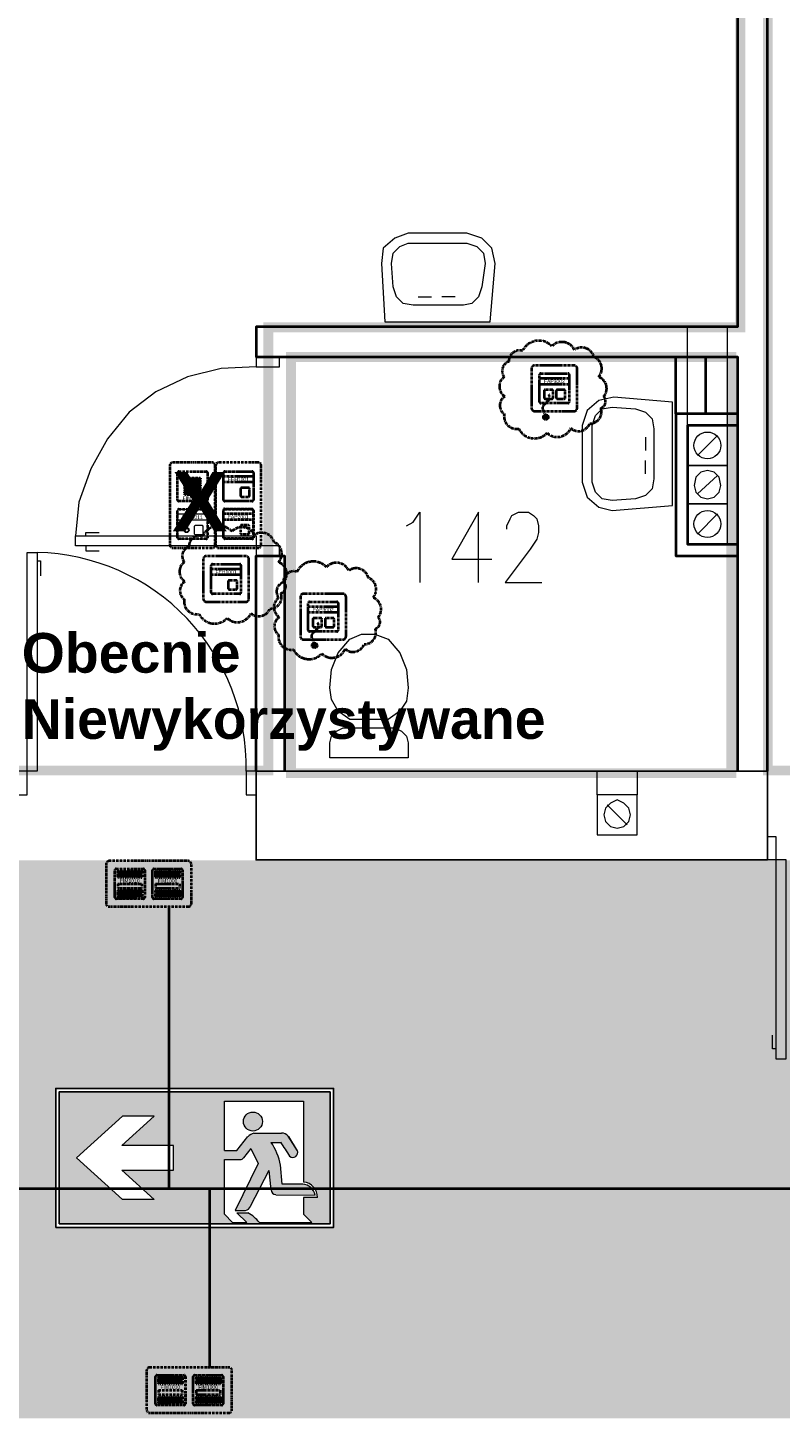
# Model space of a CAD drawing. Header units: millimetres. Extents: x 1 to 17496, y 1 to 30809.
# Tile 103 of 256: x 12529 to 12908, y 12998 to 13703. Entities that reach past the tile are written whole.
import ezdxf
from ezdxf.enums import TextEntityAlignment as Align

# ---------------------------------------------------------------- set-up
doc = ezdxf.new("R2010")
doc.units = ezdxf.units.MM
doc.linetypes.add('BORDER', pattern=[1.75, 0.5, -0.25, 0.5, -0.25, 0, -0.25])
doc.linetypes.add('CENTER', pattern=[2, 1.25, -0.25, 0.25, -0.25])
for name, color, linetype, lineweight in [('0_Przyz_do demontażu', 1, 'CENTER', 40), ('0_Przyz_do wyjasnienia', 90, 'CENTER', 40), ('0_Przyz_FAP2001', 1, 'BORDER', 40), ('0_Przyz_FAP3002', 1, 'CENTER', 40), ('0_Przyz_FEH-1001', 1, 'CENTER', 40), ('0_Przyz_FIM1100', 1, 'BORDER', 40), ('0_Przyz_FIM1200', 1, 'CENTER', 40), ('0_Przyz_instalacja do central', 1, 'Continuous', 40), ('0_Przyz_opisy pom', 255, 'CENTER', 40), ('0_Przyz_Ramka x4', 1, 'BORDER', 40), ('0_Przyz_Sala chorych', 5, 'BORDER', 40), ('0_Przyz_WC pacjenta', 30, 'CENTER', 40), ('2DA_SYM', 252, 'Continuous', 25), ('2DE_OBJ_ABB-SIGNAL', 7, 'Continuous', 18), ('CPCOLOR_255', 255, 'Continuous', 0), ('N_SSP_ewakuacja', 4, 'CENTER', 40)]:
    doc.layers.add(name, color=color, linetype=linetype, lineweight=lineweight)
for name, color, linetype in [('2DE_TXTMARK', 41, 'Continuous'), ('2DE_TXTNUM', 11, 'Continuous'), ('CP_WIPEOUT', 255, 'Continuous'), ('CPCOLOR_green', 114, 'Continuous'), ('PDF _Geometria', 7, 'Continuous')]:
    doc.layers.add(name, color=color, linetype=linetype)
doc.styles.add('arial', font='arialbd.ttf')
doc.styles.add('CP_ATTR', font='ARIAL.TTF')
doc.styles.add('CP_ELATT', font='ARIAL.TTF')

# ---------------------------------------------------------------- blocks, each defined once
blk = doc.blocks.new('ISO_7010_E0B5')
blk.add_wipeout([(-1, 0), (1, 0), (1, 1), (-1, 1)]).dxf.layer = 'CP_WIPEOUT'
at = {"layer": 'CPCOLOR_green'}
h = blk.add_hatch(color=256, dxfattribs=at)
h.paths.add_polyline_path([(0.975, 0.975), (-0.975, 0.975), (-0.975, 0.025), (0.975, 0.025)])
h.paths.add_polyline_path([(-0.151, 0.411), (-0.524, 0.411), (-0.292, 0.2), (-0.52, 0.2), (-0.85, 0.5), (-0.52, 0.8), (-0.292, 0.8), (-0.524, 0.589), (-0.151, 0.589)], flags=16)
h.paths.add_polyline_path([(0.215, 0.488), (0.33, 0.488, 0.26429), (0.353, 0.501), (0.405, 0.567), (0.457, 0.46), (0.292, 0.121), (0.367, 0.121, 0.234795), (0.401, 0.149), (0.535, 0.409), (0.55, 0.27, 0.398067), (0.585, 0.235), (0.868, 0.232, 0.330088), (0.778, 0.312), (0.63, 0.312), (0.619, 0.449, 0.104561), (0.55, 0.612), (0.619, 0.612, -0.028533), (0.685, 0.511, 0.779844), (0.74, 0.552), (0.674, 0.657, 0.237785), (0.626, 0.678), (0.426, 0.678, 0.136468), (0.384, 0.654), (0.305, 0.553), (0.215, 0.553), (0.215, 0.909), (0.785, 0.909), (0.785, 0.326, -0.385257), (0.884, 0.215), (0.785, 0.215), (0.785, 0.094), (0.844, 0.035), (0.467, 0.035, 0.099951), (0.384, 0.104), (0.305, 0.104), (0.377, 0.035), (0.274, 0.035), (0.215, 0.094)], flags=16)
h.paths.add_polyline_path([(0.352, 0.762, -1), (0.489, 0.762, -1)], flags=0)
at = {"layer": 'CPCOLOR_255'}
for p, q in [((0.215, 0.909), (0.785, 0.909)), ((0.215, 0.553), (0.215, 0.909)), ((0.785, 0.909), (0.785, 0.326)), ((-0.52, 0.8), (-0.85, 0.5)), ((-0.292, 0.8), (-0.524, 0.589)), ((-0.292, 0.8), (-0.52, 0.8)), ((0.305, 0.553), (0.384, 0.654)), ((0.426, 0.678), (0.626, 0.678)), ((0.55, 0.612), (0.619, 0.612)), ((0.74, 0.552), (0.674, 0.657)), ((0.74, 0.552), (0.678, 0.653)), ((-0.151, 0.589), (-0.524, 0.589)), ((-0.151, 0.411), (-0.151, 0.589)), ((0.215, 0.553), (0.305, 0.553)), ((0.405, 0.567), (0.353, 0.501)), ((0.405, 0.567), (0.457, 0.46)), ((-0.52, 0.2), (-0.85, 0.5)), ((-0.524, 0.411), (-0.151, 0.411)), ((-0.292, 0.2), (-0.524, 0.411)), ((0.215, 0.094), (0.215, 0.488)), ((0.215, 0.488), (0.329, 0.488)), ((0.457, 0.46), (0.292, 0.121)), ((0.535, 0.409), (0.401, 0.149)), ((0.535, 0.409), (0.55, 0.27)), ((0.63, 0.312), (0.619, 0.449)), ((0.778, 0.312), (0.63, 0.312)), ((0.585, 0.235), (0.868, 0.232)), ((0.785, 0.215), (0.785, 0.094)), ((0.884, 0.215), (0.785, 0.215)), ((-0.292, 0.2), (-0.52, 0.2)), ((0.292, 0.121), (0.367, 0.121)), ((0.377, 0.035), (0.305, 0.104)), ((0.305, 0.104), (0.384, 0.104)), ((0.215, 0.094), (0.274, 0.035)), ((0.274, 0.035), (0.377, 0.035)), ((0.467, 0.035), (0.844, 0.035)), ((0.785, 0.094), (0.844, 0.035))]:
    blk.add_line(p, q, dxfattribs=at)
blk.add_circle((0.42, 0.762), 0.0683, dxfattribs=at)
for centre, radius, start, end in [((0.449, 0.592), 0.0892, 104.9277, 136.0118), ((0.198, 0.367), 0.429, 10.9645, 34.8414), ((-0.23, -0.013), 1.055, 29.8123, 36.3497), ((0.63, 0.62), 0.0583, 40.0868, 93.5896), ((0.707, 0.539), 0.0356, 230.5484, 22.3431), ((0.329, 0.515), 0.0273, 269.0715, 330.1454), ((0.769, 0.211), 0.101, 11.9581, 85.0279), ((0.773, 0.216), 0.111, 359.6634, 83.9416), ((0.586, 0.271), 0.0357, 180.8278, 267.6512), ((0.357, 0.17), 0.0493, 281.9564, 334.8101), ((0.254, -0.136), 0.273, 38.7677, 61.5989)]:
    blk.add_arc(centre, radius, start, end, dxfattribs=at)
at = {"layer": 'CPCOLOR_green'}
blk.add_lwpolyline([(-0.975, 0.025), (0.975, 0.025), (0.975, 0.975), (-0.975, 0.975)], close=True, dxfattribs=at)
at = {"layer": 'Defpoints'}
blk.add_lwpolyline([(-1, 0), (1, 0), (1, 1), (-1, 1)], close=True, dxfattribs=at)
at = {"linetype": 'ByBlock', "style": 'CP_ATTR', "flags": 9}
for tag in ['NAME', 'NUMBER', 'OTHER']:
    blk.add_attdef(tag, text='', height=0.00005, dxfattribs=at).set_placement((-0.032, 0.018), align=Align.MIDDLE_LEFT)
blk = doc.blocks.new('2de_abb_sig_045_1psoxj')
blk.add_lwpolyline([(0, 20), (0, 0, 0.414214), (1.5, -1.5), (21.5, -1.5, 0.414214), (23, 0), (23, 20, 0.414214), (21.5, 21.5), (1.5, 21.5, 0.414214)], format="xyb", close=True)
at = {"flags": 128}
for points in [[(4, 3.1), (4, 16.9)], [(4.6, 17.5), (18.4, 17.5)], [(19, 16.9), (19, 3.1)], [(18.4, 2.5), (4.6, 2.5)]]:
    blk.add_lwpolyline(points, dxfattribs=at)
for centre, start, end in [((4.6, 16.9), 90, 180), ((18.4, 16.9), 0, 90), ((4.6, 3.1), 180, 270), ((18.4, 3.1), 270, 0)]:
    blk.add_arc(centre, 0.6, start, end)
at = {"linetype": 'Continuous', "style": 'CP_ATTR', "flags": 9}
for tag in ['NAME', 'ARTICLE', 'MARK2', 'OTHER1', 'PRODUCT-TYPE', 'ORDER-NO', 'PRODUCER', 'VOLTAGE', 'CURRENT', 'POWER', 'CHARACTER', 'IP', 'OTHER', 'LINK', 'WEIGHT', 'NUMBER', 'GROUP', 'FUNCTION', 'EL-STATUS']:
    blk.add_attdef(tag, text='', height=0.00005, dxfattribs=at).set_placement((0, 0), align=Align.MIDDLE_LEFT)
at = {"layer": '2DE_TXTMARK', "linetype": 'ByBlock', "style": 'CP_ATTR', "width": 0.8, "flags": 8}
blk.add_attdef('MARK1', text='', height=1.8, dxfattribs=at).set_placement((11.5, 27), align=Align.CENTER)
at = {"layer": '2DE_TXTNUM', "style": 'CP_ELATT', "width": 0.8}
blk.add_attdef('TAG', text='', height=2.5, dxfattribs=at).set_placement((11.5, 23), align=Align.CENTER)
blk = doc.blocks.new('2de_abb_sig_011_53jswgj')
blk.add_hatch(color=256).paths.add_polyline_path([(4.43, -14.56, 0.52796), (2.73, -13.39, 1.894083)])
for p, q in [((15, 5), (0, 5)), ((15, 2), (0, 2)), ((2.32, -1.2), (2.32, -4.8)), ((6.38, -0.75), (2.76, -0.75)), ((2.77, -5.25), (6.37, -5.25)), ((4.46, -6.18), (2.81, -7.85)), ((6.82, -4.8), (6.82, -1.2)), ((6.82, -4.35), (6.82, -4.35)), ((8.47, -1.2), (8.47, -4.8)), ((12.53, -0.75), (8.91, -0.75)), ((8.92, -5.25), (12.52, -5.25)), ((12.97, -4.8), (12.97, -1.2)), ((12.97, -4.35), (12.97, -4.35)), ((1.71, -10.8), (3.18, -14.56))]:
    blk.add_line(p, q)
at = {"flags": 128}
for points in [[(0.6, 7.5), (14.4, 7.5)], [(0, -6.9), (0, 6.9)], [(15, 6.9), (15, -6.9)], [(14.4, -7.5), (0.6, -7.5)]]:
    blk.add_lwpolyline(points, dxfattribs=at)
blk.add_circle((3.18, -14.56), 1.25)
for centre, radius, start, end in [((0.6, 6.9), 0.6, 90, 180), ((14.4, 6.9), 0.6, 0, 90), ((0.6, -6.9), 0.6, 180, 270), ((2.77, -1.2), 0.45, 88.75983, 180), ((2.77, -4.8), 0.45, 180, 270), ((2.77, -4.52), 2.36, 315.55137, 40.26904), ((6.37, -1.2), 0.45, 0, 91.24017), ((6.37, -4.8), 0.45, 270, 0), ((8.92, -1.2), 0.45, 88.75983, 180), ((8.92, -4.8), 0.45, 180, 270), ((12.52, -1.2), 0.45, 0, 91.24017), ((12.52, -4.8), 0.45, 270, 0), ((14.4, -6.9), 0.6, 270, 0), ((3.91, -9.94), 2.36, 117.73799, 201.32906)]:
    blk.add_arc(centre, radius, start, end)
at = {"linetype": 'Continuous', "style": 'CP_ATTR', "flags": 9}
for tag in ['NAME', 'ARTICLE', 'MARK2', 'OTHER1', 'PRODUCT-TYPE', 'ORDER-NO', 'PRODUCER', 'VOLTAGE', 'CURRENT', 'POWER', 'CHARACTER', 'IP', 'OTHER', 'LINK', 'WEIGHT', 'NUMBER', 'GROUP', 'FUNCTION', 'EL-STATUS']:
    blk.add_attdef(tag, text='', height=0.00005, dxfattribs=at).set_placement((0, -6.9), align=Align.MIDDLE_LEFT)
at = {"layer": '2DE_TXTMARK', "linetype": 'ByBlock', "style": 'CP_ATTR', "width": 0.8, "flags": 8}
blk.add_attdef('MARK1', text='', height=1.8, dxfattribs=at).set_placement((7.5, 3.5), align=Align.MIDDLE_CENTER)
at = {"layer": '2DE_TXTNUM', "style": 'CP_ELATT', "width": 0.8}
blk.add_attdef('TAG', text='', height=2.5, dxfattribs=at).set_placement((7.5, 9), align=Align.CENTER)
blk = doc.blocks.new('2de_abb_sig_001_fzxmh7f')
for p, q in [((15, 5), (0, 5)), ((15, 2), (0, 2)), ((8.57, -1.2), (8.57, -4.8)), ((12.63, -0.75), (9.01, -0.75)), ((9.02, -5.25), (12.62, -5.25)), ((13.07, -4.8), (13.07, -1.2)), ((13.07, -4.35), (13.07, -4.35))]:
    blk.add_line(p, q)
at = {"flags": 128}
for points in [[(0.6, 7.5), (14.4, 7.5)], [(0, -6.9), (0, 6.9)], [(15, 6.9), (15, -6.9)], [(14.4, -7.5), (0.6, -7.5)]]:
    blk.add_lwpolyline(points, dxfattribs=at)
for centre, radius, start, end in [((0.6, 6.9), 0.6, 90, 180), ((14.4, 6.9), 0.6, 0, 90), ((0.6, -6.9), 0.6, 180, 270), ((9.02, -1.2), 0.45, 88.75983, 180), ((9.02, -4.8), 0.45, 180, 270), ((12.62, -1.2), 0.45, 0, 91.24017), ((12.62, -4.8), 0.45, 270, 0), ((14.4, -6.9), 0.6, 270, 0)]:
    blk.add_arc(centre, radius, start, end)
at = {"linetype": 'Continuous', "style": 'CP_ATTR', "flags": 9}
for tag in ['NAME', 'ARTICLE', 'MARK2', 'OTHER1', 'PRODUCT-TYPE', 'ORDER-NO', 'PRODUCER', 'VOLTAGE', 'CURRENT', 'POWER', 'CHARACTER', 'IP', 'OTHER', 'LINK', 'WEIGHT', 'NUMBER', 'GROUP', 'FUNCTION', 'EL-STATUS']:
    blk.add_attdef(tag, text='', height=0.00005, dxfattribs=at).set_placement((0, -6.9), align=Align.MIDDLE_LEFT)
at = {"layer": '2DE_TXTMARK', "linetype": 'ByBlock', "style": 'CP_ATTR', "width": 0.8, "flags": 8}
blk.add_attdef('MARK1', text='', height=1.8, dxfattribs=at).set_placement((7.5, 3.5), align=Align.MIDDLE_CENTER)
at = {"layer": '2DE_TXTNUM', "style": 'CP_ELATT', "width": 0.8}
blk.add_attdef('TAG', text='', height=2.5, dxfattribs=at).set_placement((7.5, 9), align=Align.CENTER)
blk = doc.blocks.new('2de_abb_sig_046_18mvjo')
blk.add_lwpolyline([(0, 40), (0, 0, 0.414214), (1.5, -1.5), (21.5, -1.5, 0.414214), (23, 0), (23, 40, 0.414214), (21.5, 41.5), (1.5, 41.5, 0.414214)], format="xyb", close=True)
at = {"flags": 128}
for points in [[(4, 22.6), (4, 36.4)], [(4.6, 37), (18.4, 37)], [(19, 36.4), (19, 22.6)], [(18.4, 22), (4.6, 22)], [(4, 3.6), (4, 17.4)], [(4.6, 18), (18.4, 18)], [(19, 17.4), (19, 3.6)], [(18.4, 3), (4.6, 3)]]:
    blk.add_lwpolyline(points, dxfattribs=at)
for centre, start, end in [((4.6, 36.4), 90, 180), ((18.4, 36.4), 0, 90), ((4.6, 22.6), 180, 270), ((18.4, 22.6), 270, 0), ((4.6, 17.4), 90, 180), ((18.4, 17.4), 0, 90), ((4.6, 3.6), 180, 270), ((18.4, 3.6), 270, 0)]:
    blk.add_arc(centre, 0.6, start, end)
at = {"linetype": 'Continuous', "style": 'CP_ATTR', "flags": 9}
for tag in ['NAME', 'ARTICLE', 'MARK2', 'OTHER1', 'PRODUCT-TYPE', 'ORDER-NO', 'PRODUCER', 'VOLTAGE', 'CURRENT', 'POWER', 'CHARACTER', 'IP', 'OTHER', 'LINK', 'WEIGHT', 'NUMBER', 'GROUP', 'FUNCTION', 'EL-STATUS']:
    blk.add_attdef(tag, text='', height=0.00005, dxfattribs=at).set_placement((0, 0), align=Align.MIDDLE_LEFT)
at = {"layer": '2DE_TXTMARK', "linetype": 'ByBlock', "style": 'CP_ATTR', "width": 0.8, "flags": 8}
blk.add_attdef('MARK1', text='', height=1.8, dxfattribs=at).set_placement((11.5, 47), align=Align.CENTER)
at = {"layer": '2DE_TXTNUM', "style": 'CP_ELATT', "width": 0.8}
blk.add_attdef('TAG', text='', height=2.5, dxfattribs=at).set_placement((11.5, 43), align=Align.CENTER)
blk = doc.blocks.new('2de_abb_sig_007_fzx2ohn')
blk.add_hatch(color=10).paths.add_polyline_path([(1.5, -2.25), (13.5, -2.25), (13.5, 0), (1.5, 0)])
at = {"color": 10}
for p, q in [((1.5, 0), (13.5, 0)), ((1.5, 0), (1.5, -2.25)), ((13.5, 0), (13.5, -2.25)), ((1.5, -2.25), (13.5, -2.25))]:
    blk.add_line(p, q, dxfattribs=at)
at = {"flags": 128}
for points in [[(0.6, 7.5), (14.4, 7.5)], [(0, -6.9), (0, 6.9)], [(15, 6.9), (15, -6.9)], [(14.4, -7.5), (0.6, -7.5)]]:
    blk.add_lwpolyline(points, dxfattribs=at)
for points in [[(1.5, 3.38), (1.5, 6.38)], [(1.95, 6.38), (1.95, 3.38)], [(2.4, 3.38), (2.4, 6.38)], [(2.85, 6.38), (2.85, 3.38)], [(3.3, 3.38), (3.3, 6.38)], [(3.75, 6.38), (3.75, 3.38)], [(4.2, 3.38), (4.2, 6.38)], [(4.65, 6.38), (4.65, 3.38)], [(5.1, 3.38), (5.1, 6.38)], [(5.55, 6.38), (5.55, 3.38)], [(6, 3.38), (6, 6.38)], [(6.45, 6.38), (6.45, 3.38)], [(6.9, 3.38), (6.9, 6.38)], [(7.35, 6.38), (7.35, 3.38)], [(7.8, 3.38), (7.8, 6.38)], [(8.25, 6.38), (8.25, 3.38)], [(8.7, 3.38), (8.7, 6.38)], [(9.15, 6.38), (9.15, 3.38)], [(9.6, 3.38), (9.6, 6.38)], [(10.05, 6.38), (10.05, 3.38)], [(10.5, 3.38), (10.5, 6.38)], [(10.95, 6.38), (10.95, 3.38)], [(11.4, 3.38), (11.4, 6.38)], [(11.85, 6.38), (11.85, 3.38)], [(12.3, 3.38), (12.3, 6.38)], [(12.75, 6.38), (12.75, 3.38)], [(13.2, 3.38), (13.2, 6.38)], [(13.65, 6.38), (13.65, 3.38)], [(1.5, -6.38), (1.5, -3.38)], [(1.95, -3.38), (1.95, -6.38)], [(2.4, -6.38), (2.4, -3.38)], [(2.85, -3.38), (2.85, -6.38)], [(3.3, -6.38), (3.3, -3.38)], [(3.75, -3.38), (3.75, -6.38)], [(4.2, -6.38), (4.2, -3.38)], [(4.65, -3.38), (4.65, -6.38)], [(5.1, -6.38), (5.1, -3.38)], [(5.55, -3.38), (5.55, -6.38)], [(6, -6.38), (6, -3.38)], [(6.45, -3.38), (6.45, -6.38)], [(6.9, -6.38), (6.9, -3.38)], [(7.35, -3.38), (7.35, -6.38)], [(7.8, -6.38), (7.8, -3.38)], [(8.25, -3.38), (8.25, -6.38)], [(8.7, -6.38), (8.7, -3.38)], [(9.15, -3.38), (9.15, -6.38)], [(9.6, -6.38), (9.6, -3.38)], [(10.05, -3.38), (10.05, -6.38)], [(10.5, -6.38), (10.5, -3.38)], [(10.95, -3.38), (10.95, -6.38)], [(11.4, -6.38), (11.4, -3.38)], [(11.85, -3.38), (11.85, -6.38)], [(12.3, -6.38), (12.3, -3.38)], [(12.75, -3.38), (12.75, -6.38)], [(13.2, -6.38), (13.2, -3.38)], [(13.65, -3.38), (13.65, -6.38)]]:
    blk.add_lwpolyline(points)
for centre, radius, start, end in [((0.6, 6.9), 0.6, 90, 180), ((14.4, 6.9), 0.6, 0, 90), ((1.73, 6.38), 0.225, 0, 180), ((1.73, 3.38), 0.225, 180, 0), ((2.63, 6.38), 0.225, 0, 180), ((2.63, 3.38), 0.225, 180, 0), ((3.53, 6.38), 0.225, 0, 180), ((3.53, 3.38), 0.225, 180, 0), ((4.43, 6.38), 0.225, 0, 180), ((4.43, 3.38), 0.225, 180, 0), ((5.33, 6.38), 0.225, 0, 180), ((5.33, 3.38), 0.225, 180, 0), ((6.23, 6.38), 0.225, 0, 180), ((6.23, 3.38), 0.225, 180, 0), ((7.13, 6.38), 0.225, 0, 180), ((7.13, 3.38), 0.225, 180, 0), ((8.03, 6.38), 0.225, 0, 180), ((8.03, 3.38), 0.225, 180, 0), ((8.93, 6.38), 0.225, 0, 180), ((8.93, 3.38), 0.225, 180, 0), ((9.83, 6.38), 0.225, 0, 180), ((9.83, 3.38), 0.225, 180, 0), ((10.73, 6.38), 0.225, 0, 180), ((10.73, 3.38), 0.225, 180, 0), ((11.63, 6.38), 0.225, 0, 180), ((11.63, 3.38), 0.225, 180, 0), ((12.53, 6.38), 0.225, 0, 180), ((12.53, 3.38), 0.225, 180, 0), ((13.43, 6.38), 0.225, 0, 180), ((13.43, 3.38), 0.225, 180, 0), ((0.6, -6.9), 0.6, 180, 270), ((1.73, -3.38), 0.225, 0, 180), ((1.73, -6.38), 0.225, 180, 0), ((2.63, -3.38), 0.225, 0, 180), ((2.63, -6.38), 0.225, 180, 0), ((3.53, -3.38), 0.225, 0, 180), ((3.53, -6.38), 0.225, 180, 0), ((4.43, -3.38), 0.225, 0, 180), ((4.43, -6.38), 0.225, 180, 0), ((5.33, -3.38), 0.225, 0, 180), ((5.33, -6.38), 0.225, 180, 0), ((6.23, -3.38), 0.225, 0, 180), ((6.23, -6.38), 0.225, 180, 0), ((7.13, -3.38), 0.225, 0, 180), ((7.13, -6.38), 0.225, 180, 0), ((8.03, -3.38), 0.225, 0, 180), ((8.03, -6.38), 0.225, 180, 0), ((8.93, -3.38), 0.225, 0, 180), ((8.93, -6.38), 0.225, 180, 0), ((9.83, -3.38), 0.225, 0, 180), ((9.83, -6.38), 0.225, 180, 0), ((10.73, -3.38), 0.225, 0, 180), ((10.73, -6.38), 0.225, 180, 0), ((11.63, -3.38), 0.225, 0, 180), ((11.63, -6.38), 0.225, 180, 0), ((12.53, -3.38), 0.225, 0, 180), ((12.53, -6.38), 0.225, 180, 0), ((13.43, -3.38), 0.225, 0, 180), ((13.43, -6.38), 0.225, 180, 0), ((14.4, -6.9), 0.6, 270, 0)]:
    blk.add_arc(centre, radius, start, end)
at = {"linetype": 'Continuous', "style": 'CP_ATTR', "flags": 9}
for tag in ['EL-STATUS', 'FUNCTION', 'GROUP', 'NUMBER', 'WEIGHT', 'LINK', 'OTHER', 'IP', 'CHARACTER', 'POWER', 'CURRENT', 'VOLTAGE', 'PRODUCER', 'ORDER-NO', 'PRODUCT-TYPE', 'OTHER1', 'MARK2', 'ARTICLE', 'NAME']:
    blk.add_attdef(tag, text='', height=0.00005, dxfattribs=at).set_placement((0, -6.9), align=Align.MIDDLE_LEFT)
at = {"layer": '2DE_TXTMARK', "linetype": 'ByBlock', "style": 'CP_ATTR', "width": 0.8, "flags": 8}
blk.add_attdef('MARK1', text='', height=1.8, dxfattribs=at).set_placement((7.5, 1.5), align=Align.MIDDLE_CENTER)
at = {"layer": '2DE_TXTNUM', "style": 'CP_ELATT', "width": 0.8}
blk.add_attdef('TAG', text='', height=2.5, dxfattribs=at).set_placement((7.5, 9), align=Align.CENTER)
blk = doc.blocks.new('2de_abb_sig_006_fzxhx6d')
at = {"flags": 128}
for points in [[(0.6, 7.5), (14.4, 7.5)], [(0, -6.9), (0, 6.9)], [(15, 6.9), (15, -6.9)], [(14.4, -7.5), (0.6, -7.5)]]:
    blk.add_lwpolyline(points, dxfattribs=at)
for points in [[(3.45, 4.27), (11.55, 4.27)], [(11.55, 3.82), (3.45, 3.82)], [(3.45, 3.37), (11.55, 3.37)], [(11.55, 2.92), (3.45, 2.92)], [(3.45, 2.47), (11.55, 2.47)], [(11.55, 2.02), (3.45, 2.02)], [(3.45, 1.57), (11.55, 1.57)], [(11.55, 1.12), (3.45, 1.12)], [(3.45, 0.67), (11.55, 0.67)], [(11.55, 0.22), (3.45, 0.22)], [(3.45, -0.22), (11.55, -0.22)], [(11.55, -0.67), (3.45, -0.67)], [(3.45, -1.12), (11.55, -1.12)], [(11.55, -1.57), (3.45, -1.57)], [(3.45, -2.02), (11.55, -2.02)], [(11.55, -2.47), (3.45, -2.47)], [(3.45, -2.92), (11.55, -2.92)], [(11.55, -3.37), (3.45, -3.37)], [(3.45, -3.82), (11.55, -3.82)], [(11.55, -4.27), (3.45, -4.27)]]:
    blk.add_lwpolyline(points)
for centre, radius, start, end in [((0.6, 6.9), 0.6, 90, 180), ((14.4, 6.9), 0.6, 0, 90), ((3.45, 4.05), 0.225, 90, 270), ((3.45, 3.15), 0.225, 90, 270), ((3.45, 2.25), 0.225, 90, 270), ((3.45, 1.35), 0.225, 90, 270), ((3.45, 0.45), 0.225, 90, 270), ((11.55, 4.05), 0.225, 270, 90), ((11.55, 3.15), 0.225, 270, 90), ((11.55, 2.25), 0.225, 270, 90), ((11.55, 1.35), 0.225, 270, 90), ((11.55, 0.45), 0.225, 270, 90), ((0.6, -6.9), 0.6, 180, 270), ((3.45, -0.45), 0.225, 90, 270), ((3.45, -1.35), 0.225, 90, 270), ((3.45, -2.25), 0.225, 90, 270), ((3.45, -3.15), 0.225, 90, 270), ((3.45, -4.05), 0.225, 90, 270), ((11.55, -0.45), 0.225, 270, 90), ((11.55, -1.35), 0.225, 270, 90), ((11.55, -2.25), 0.225, 270, 90), ((11.55, -3.15), 0.225, 270, 90), ((11.55, -4.05), 0.225, 270, 90), ((14.4, -6.9), 0.6, 270, 0)]:
    blk.add_arc(centre, radius, start, end)
at = {"linetype": 'Continuous', "style": 'CP_ATTR', "flags": 9}
for tag in ['NAME', 'ARTICLE', 'MARK2', 'OTHER1', 'PRODUCT-TYPE', 'ORDER-NO', 'PRODUCER', 'VOLTAGE', 'CURRENT', 'POWER', 'CHARACTER', 'IP', 'OTHER', 'LINK', 'WEIGHT', 'NUMBER', 'GROUP', 'FUNCTION', 'EL-STATUS']:
    blk.add_attdef(tag, text='', height=0.00005, dxfattribs=at).set_placement((0, -6.9), align=Align.MIDDLE_LEFT)
at = {"layer": '2DE_TXTMARK', "linetype": 'ByBlock', "style": 'CP_ATTR', "width": 0.8, "flags": 8}
blk.add_attdef('MARK1', text='', height=1.8, dxfattribs=at).set_placement((7.5, -5.89), align=Align.MIDDLE_CENTER)
at = {"layer": '2DE_TXTNUM', "style": 'CP_ELATT', "width": 0.8}
blk.add_attdef('TAG', text='', height=2.5, dxfattribs=at).set_placement((7.5, 9), align=Align.CENTER)
blk = doc.blocks.new('2de_abb_sig_013_53790e7')
for p, q in [((15, 5), (0, 5)), ((15, 2), (0, 2)), ((8.47, -1.2), (8.47, -4.8)), ((12.53, -0.75), (8.91, -0.75)), ((8.92, -5.25), (12.52, -5.25)), ((12.97, -4.8), (12.97, -1.2)), ((12.97, -4.35), (12.97, -4.35))]:
    blk.add_line(p, q)
at = {"flags": 128}
for points in [[(0.6, 7.5), (14.4, 7.5)], [(0, -6.9), (0, 6.9)], [(15, 6.9), (15, -6.9)], [(14.4, -7.5), (0.6, -7.5)]]:
    blk.add_lwpolyline(points, dxfattribs=at)
at = {"ltscale": 0.2}
for centre, radius in [((4.57, -2.98), 1.25), ((4.57, -3), 0.95)]:
    blk.add_circle(centre, radius, dxfattribs=at)
for centre, radius, start, end in [((0.6, 6.9), 0.6, 90, 180), ((14.4, 6.9), 0.6, 0, 90), ((0.6, -6.9), 0.6, 180, 270), ((8.92, -1.2), 0.45, 88.75983, 180), ((8.92, -4.8), 0.45, 180, 270), ((12.52, -1.2), 0.45, 0, 91.24017), ((12.52, -4.8), 0.45, 270, 0), ((14.4, -6.9), 0.6, 270, 0)]:
    blk.add_arc(centre, radius, start, end)
at = {"linetype": 'Continuous', "style": 'CP_ATTR', "flags": 9}
for tag in ['NAME', 'ARTICLE', 'MARK2', 'OTHER1', 'PRODUCT-TYPE', 'ORDER-NO', 'PRODUCER', 'VOLTAGE', 'CURRENT', 'POWER', 'CHARACTER', 'IP', 'OTHER', 'LINK', 'WEIGHT', 'NUMBER', 'GROUP', 'FUNCTION', 'EL-STATUS']:
    blk.add_attdef(tag, text='', height=0.00005, dxfattribs=at).set_placement((0, -6.9), align=Align.MIDDLE_LEFT)
at = {"layer": '2DE_TXTMARK', "linetype": 'ByBlock', "style": 'CP_ATTR', "width": 0.8, "flags": 8}
blk.add_attdef('MARK1', text='', height=1.8, dxfattribs=at).set_placement((7.5, 3.5), align=Align.MIDDLE_CENTER)
at = {"layer": '2DE_TXTNUM', "style": 'CP_ELATT', "width": 0.8}
blk.add_attdef('TAG', text='', height=2.5, dxfattribs=at).set_placement((7.5, 9), align=Align.CENTER)
blk = doc.blocks.new('2de_abb_sig_010_fzx1zps')
for p, q in [((15, 5), (0, 5)), ((15, 2), (0, 2)), ((8.57, -1.2), (8.57, -4.8)), ((12.63, -0.75), (9.01, -0.75)), ((9.02, -5.25), (12.62, -5.25)), ((13.07, -4.8), (13.07, -1.2)), ((13.07, -4.35), (13.07, -4.35))]:
    blk.add_line(p, q)
at = {"flags": 128}
for points in [[(0.6, 7.5), (14.4, 7.5)], [(0, -6.9), (0, 6.9)], [(15, 6.9), (15, -6.9)], [(14.4, -7.5), (0.6, -7.5)]]:
    blk.add_lwpolyline(points, dxfattribs=at)
for centre, radius, start, end in [((0.6, 6.9), 0.6, 90, 180), ((14.4, 6.9), 0.6, 0, 90), ((0.6, -6.9), 0.6, 180, 270), ((9.02, -1.2), 0.45, 88.75983, 180), ((9.02, -4.8), 0.45, 180, 270), ((12.62, -1.2), 0.45, 0, 91.24017), ((12.62, -4.8), 0.45, 270, 0), ((14.4, -6.9), 0.6, 270, 0)]:
    blk.add_arc(centre, radius, start, end)
at = {"linetype": 'Continuous', "style": 'CP_ATTR', "flags": 9}
for tag in ['NAME', 'ARTICLE', 'MARK2', 'OTHER1', 'PRODUCT-TYPE', 'ORDER-NO', 'PRODUCER', 'VOLTAGE', 'CURRENT', 'POWER', 'CHARACTER', 'IP', 'OTHER', 'LINK', 'WEIGHT', 'NUMBER', 'GROUP', 'FUNCTION', 'EL-STATUS']:
    blk.add_attdef(tag, text='', height=0.00005, dxfattribs=at).set_placement((0, -6.9), align=Align.MIDDLE_LEFT)
at = {"layer": '2DE_TXTMARK', "linetype": 'ByBlock', "style": 'CP_ATTR', "width": 0.8, "flags": 8}
blk.add_attdef('MARK1', text='', height=1.8, dxfattribs=at).set_placement((7.5, 3.5), align=Align.MIDDLE_CENTER)
at = {"layer": '2DE_TXTNUM', "style": 'CP_ELATT', "width": 0.8}
blk.add_attdef('TAG', text='', height=2.5, dxfattribs=at).set_placement((7.5, 9), align=Align.CENTER)
blk = doc.blocks.new('2de_abb_sig_005_fzxsvu1')
blk.add_hatch(color=50).paths.add_polyline_path([(1.5, -2.25), (13.5, -2.25), (13.5, 0), (1.5, 0)])
at = {"color": 50}
for p, q in [((1.5, 0), (13.5, 0)), ((1.5, 0), (1.5, -2.25)), ((13.5, 0), (13.5, -2.25)), ((1.5, -2.25), (13.5, -2.25))]:
    blk.add_line(p, q, dxfattribs=at)
at = {"flags": 128}
for points in [[(0.6, 7.5), (14.4, 7.5)], [(0, -6.9), (0, 6.9)], [(15, 6.9), (15, -6.9)], [(14.4, -7.5), (0.6, -7.5)]]:
    blk.add_lwpolyline(points, dxfattribs=at)
for points in [[(1.5, 3.38), (1.5, 6.38)], [(1.95, 6.38), (1.95, 3.38)], [(2.4, 3.38), (2.4, 6.38)], [(2.85, 6.38), (2.85, 3.38)], [(3.3, 3.38), (3.3, 6.38)], [(3.75, 6.38), (3.75, 3.38)], [(4.2, 3.38), (4.2, 6.38)], [(4.65, 6.38), (4.65, 3.38)], [(5.1, 3.38), (5.1, 6.38)], [(5.55, 6.38), (5.55, 3.38)], [(6, 3.38), (6, 6.38)], [(6.45, 6.38), (6.45, 3.38)], [(6.9, 3.38), (6.9, 6.38)], [(7.35, 6.38), (7.35, 3.38)], [(7.8, 3.38), (7.8, 6.38)], [(8.25, 6.38), (8.25, 3.38)], [(8.7, 3.38), (8.7, 6.38)], [(9.15, 6.38), (9.15, 3.38)], [(9.6, 3.38), (9.6, 6.38)], [(10.05, 6.38), (10.05, 3.38)], [(10.5, 3.38), (10.5, 6.38)], [(10.95, 6.38), (10.95, 3.38)], [(11.4, 3.38), (11.4, 6.38)], [(11.85, 6.38), (11.85, 3.38)], [(12.3, 3.38), (12.3, 6.38)], [(12.75, 6.38), (12.75, 3.38)], [(13.2, 3.38), (13.2, 6.38)], [(13.65, 6.38), (13.65, 3.38)], [(1.5, -6.38), (1.5, -3.38)], [(1.95, -3.38), (1.95, -6.38)], [(2.4, -6.38), (2.4, -3.38)], [(2.85, -3.38), (2.85, -6.38)], [(3.3, -6.38), (3.3, -3.38)], [(3.75, -3.38), (3.75, -6.38)], [(4.2, -6.38), (4.2, -3.38)], [(4.65, -3.38), (4.65, -6.38)], [(5.1, -6.38), (5.1, -3.38)], [(5.55, -3.38), (5.55, -6.38)], [(6, -6.38), (6, -3.38)], [(6.45, -3.38), (6.45, -6.38)], [(6.9, -6.38), (6.9, -3.38)], [(7.35, -3.38), (7.35, -6.38)], [(7.8, -6.38), (7.8, -3.38)], [(8.25, -3.38), (8.25, -6.38)], [(8.7, -6.38), (8.7, -3.38)], [(9.15, -3.38), (9.15, -6.38)], [(9.6, -6.38), (9.6, -3.38)], [(10.05, -3.38), (10.05, -6.38)], [(10.5, -6.38), (10.5, -3.38)], [(10.95, -3.38), (10.95, -6.38)], [(11.4, -6.38), (11.4, -3.38)], [(11.85, -3.38), (11.85, -6.38)], [(12.3, -6.38), (12.3, -3.38)], [(12.75, -3.38), (12.75, -6.38)], [(13.2, -6.38), (13.2, -3.38)], [(13.65, -3.38), (13.65, -6.38)]]:
    blk.add_lwpolyline(points)
for centre, radius, start, end in [((0.6, 6.9), 0.6, 90, 180), ((14.4, 6.9), 0.6, 0, 90), ((1.73, 6.38), 0.225, 0, 180), ((1.73, 3.38), 0.225, 180, 0), ((2.63, 6.38), 0.225, 0, 180), ((2.63, 3.38), 0.225, 180, 0), ((3.53, 6.38), 0.225, 0, 180), ((3.53, 3.38), 0.225, 180, 0), ((4.43, 6.38), 0.225, 0, 180), ((4.43, 3.38), 0.225, 180, 0), ((5.33, 6.38), 0.225, 0, 180), ((5.33, 3.38), 0.225, 180, 0), ((6.23, 6.38), 0.225, 0, 180), ((6.23, 3.38), 0.225, 180, 0), ((7.13, 6.38), 0.225, 0, 180), ((7.13, 3.38), 0.225, 180, 0), ((8.03, 6.38), 0.225, 0, 180), ((8.03, 3.38), 0.225, 180, 0), ((8.93, 6.38), 0.225, 0, 180), ((8.93, 3.38), 0.225, 180, 0), ((9.83, 6.38), 0.225, 0, 180), ((9.83, 3.38), 0.225, 180, 0), ((10.73, 6.38), 0.225, 0, 180), ((10.73, 3.38), 0.225, 180, 0), ((11.63, 6.38), 0.225, 0, 180), ((11.63, 3.38), 0.225, 180, 0), ((12.53, 6.38), 0.225, 0, 180), ((12.53, 3.38), 0.225, 180, 0), ((13.43, 6.38), 0.225, 0, 180), ((13.43, 3.38), 0.225, 180, 0), ((0.6, -6.9), 0.6, 180, 270), ((1.73, -3.38), 0.225, 0, 180), ((1.73, -6.38), 0.225, 180, 0), ((2.63, -3.38), 0.225, 0, 180), ((2.63, -6.38), 0.225, 180, 0), ((3.53, -3.38), 0.225, 0, 180), ((3.53, -6.38), 0.225, 180, 0), ((4.43, -3.38), 0.225, 0, 180), ((4.43, -6.38), 0.225, 180, 0), ((5.33, -3.38), 0.225, 0, 180), ((5.33, -6.38), 0.225, 180, 0), ((6.23, -3.38), 0.225, 0, 180), ((6.23, -6.38), 0.225, 180, 0), ((7.13, -3.38), 0.225, 0, 180), ((7.13, -6.38), 0.225, 180, 0), ((8.03, -3.38), 0.225, 0, 180), ((8.03, -6.38), 0.225, 180, 0), ((8.93, -3.38), 0.225, 0, 180), ((8.93, -6.38), 0.225, 180, 0), ((9.83, -3.38), 0.225, 0, 180), ((9.83, -6.38), 0.225, 180, 0), ((10.73, -3.38), 0.225, 0, 180), ((10.73, -6.38), 0.225, 180, 0), ((11.63, -3.38), 0.225, 0, 180), ((11.63, -6.38), 0.225, 180, 0), ((12.53, -3.38), 0.225, 0, 180), ((12.53, -6.38), 0.225, 180, 0), ((13.43, -3.38), 0.225, 0, 180), ((13.43, -6.38), 0.225, 180, 0), ((14.4, -6.9), 0.6, 270, 0)]:
    blk.add_arc(centre, radius, start, end)
at = {"linetype": 'Continuous', "style": 'CP_ATTR', "flags": 9}
for tag in ['EL-STATUS', 'FUNCTION', 'GROUP', 'NUMBER', 'WEIGHT', 'LINK', 'OTHER', 'IP', 'CHARACTER', 'POWER', 'CURRENT', 'VOLTAGE', 'PRODUCER', 'ORDER-NO', 'PRODUCT-TYPE', 'OTHER1', 'MARK2', 'ARTICLE', 'NAME']:
    blk.add_attdef(tag, text='', height=0.00005, dxfattribs=at).set_placement((0, -6.9), align=Align.MIDDLE_LEFT)
at = {"layer": '2DE_TXTMARK', "linetype": 'ByBlock', "style": 'CP_ATTR', "width": 0.8, "flags": 8}
blk.add_attdef('MARK1', text='', height=1.8, dxfattribs=at).set_placement((7.5, 1.5), align=Align.MIDDLE_CENTER)
at = {"layer": '2DE_TXTNUM', "style": 'CP_ELATT', "width": 0.8}
blk.add_attdef('TAG', text='', height=2.5, dxfattribs=at).set_placement((7.5, 9), align=Align.CENTER)

msp = doc.modelspace()

# ---------------------------------------------------------------- hatches: boundary and pattern name
at = {"layer": 'N_SSP_ewakuacja', "lineweight": 60, "transparency": 33554457}
h = msp.add_hatch(color=51, dxfattribs=at)
h.dxf.hatch_style = 1
h.paths.add_polyline_path([(5586.25, 13139.64), (5591.56, 13124.34), (5591.56, 12998.17), (9155.53, 12998.17), (9155.53, 12381.48), (9411.6, 12381.48), (9411.6, 13002.44), (13346.47, 13002.44), (13346.47, 12870.14), (13564.12, 12870.14), (13564.12, 13410.01), (13350.74, 13410.01), (13350.74, 13283.68), (6331.77, 13283.68), (6331.77, 13152.98), (6137.05, 13152.98), (6137.05, 13139.64)])

# ---------------------------------------------------------------- linework, layer by layer
at = {"layer": '0_Przyz_do wyjasnienia'}
for points in [[(12777.81, 13540.48, -0.5206), (12792.67, 13542.86, -0.5206), (12792.67, 13542.86, -0.5206), (12803.96, 13541.07, -0.5206), (12803.96, 13541.07, -0.5206), (12813.77, 13537.51, -0.5206), (12813.77, 13537.51, -0.5206), (12816.15, 13527.4, -0.5206), (12816.15, 13527.4, -0.5206), (12818.82, 13517.59, -0.5206), (12818.82, 13517.59, -0.5206), (12817.34, 13511.65, -0.5206), (12817.34, 13511.65, -0.5206), (12811.69, 13503.92, -0.5206), (12811.69, 13503.92, -0.5206), (12802.18, 13501.54, -0.5206), (12802.18, 13501.54, -0.5206), (12790.29, 13499.17, -0.5206), (12790.29, 13499.17, -0.5206), (12776.03, 13501.25, -0.5206), (12776.03, 13501.25, -0.5206), (12768.6, 13508.68, -0.5206), (12768.6, 13508.68, -0.5206), (12768.89, 13517.59, -0.5206), (12768.89, 13517.59, -0.5206), (12768.6, 13527.4, -0.5206), (12768.6, 13527.4, -0.5206), (12770.97, 13535.13, -0.5206), (12770.97, 13535.13, -0.5206)], [(12616.6, 13447.12, -0.5206), (12631.46, 13449.5, -0.5206), (12631.46, 13449.5, -0.5206), (12642.76, 13447.71, -0.5206), (12642.76, 13447.71, -0.5206), (12652.56, 13444.15, -0.5206), (12652.56, 13444.15, -0.5206), (12654.94, 13434.04, -0.5206), (12654.94, 13434.04, -0.5206), (12657.62, 13424.23, -0.5206), (12657.62, 13424.23, -0.5206), (12656.13, 13418.29, -0.5206), (12656.13, 13418.29, -0.5206), (12650.48, 13410.56, -0.5206), (12650.48, 13410.56, -0.5206), (12640.97, 13408.19, -0.5206), (12640.97, 13408.19, -0.5206), (12629.08, 13405.81, -0.5206), (12629.08, 13405.81, -0.5206), (12614.82, 13407.89, -0.5206), (12614.82, 13407.89, -0.5206), (12607.39, 13415.32, -0.5206), (12607.39, 13415.32, -0.5206), (12607.68, 13424.23, -0.5206), (12607.68, 13424.23, -0.5206), (12607.39, 13434.04, -0.5206), (12607.39, 13434.04, -0.5206), (12609.77, 13441.77, -0.5206), (12609.77, 13441.77, -0.5206)], [(12664.16, 13429.2, -0.5206), (12679.02, 13431.58, -0.5206), (12679.02, 13431.58, -0.5206), (12690.31, 13429.8, -0.5206), (12690.31, 13429.8, -0.5206), (12700.12, 13426.23, -0.5206), (12700.12, 13426.23, -0.5206), (12702.5, 13416.13, -0.5206), (12702.5, 13416.13, -0.5206), (12705.17, 13406.32, -0.5206), (12705.17, 13406.32, -0.5206), (12703.68, 13400.37, -0.5206), (12703.68, 13400.37, -0.5206), (12698.04, 13392.65, -0.5206), (12698.04, 13392.65, -0.5206), (12688.53, 13390.27, -0.5206), (12688.53, 13390.27, -0.5206), (12676.64, 13387.89, -0.5206), (12676.64, 13387.89, -0.5206), (12662.37, 13389.97, -0.5206), (12662.37, 13389.97, -0.5206), (12654.94, 13397.4, -0.5206), (12654.94, 13397.4, -0.5206), (12655.24, 13406.32, -0.5206), (12655.24, 13406.32, -0.5206), (12654.94, 13416.13, -0.5206), (12654.94, 13416.13, -0.5206), (12657.32, 13423.85, -0.5206), (12657.32, 13423.85, -0.5206)]]:
    msp.add_lwpolyline(points, format="xyb", close=True, dxfattribs=at)
at = {"layer": '0_Przyz_Sala chorych', "ltscale": 500, "const_width": 5}
msp.add_lwpolyline([(12505.47, 13329.03), (12649.8, 13329.03), (12649.8, 13552.39), (12887.59, 13552.39), (12887.59, 13710.09), (12887.59, 13994.81), (12505.46, 13994.81)], close=True, dxfattribs=at)
at = {"layer": '0_Przyz_WC pacjenta', "ltscale": 500, "const_width": 5}
for points in [[(12901.47, 13329.03), (13049.34, 13329.03), (13049.34, 13567.69), (13287.13, 13567.69), (13287.13, 13710.09), (13287.13, 13994.81), (12901.45, 13994.81)], [(12661.14, 13537.43), (12883, 13537.43), (12883, 13327.65), (12661.2, 13327.65)]]:
    msp.add_lwpolyline(points, close=True, dxfattribs=at)
at = {"layer": 'PDF _Geometria', "lineweight": 40}
for points in [[(12901.34, 13328.61), (12901.34, 13994.81), (12886.18, 13994.81), (12886.18, 13552.64), (12643.62, 13552.64), (12643.62, 13537.48), (12886.18, 13537.48), (12886.18, 13328.61)], [(12855.02, 13508.84), (12855.02, 13537.48)], [(12870.18, 13508.84), (12870.18, 13537.48)], [(12886.18, 13508.84), (12855.02, 13508.84), (12855.02, 13437.25), (12886.18, 13437.25)], [(12886.18, 13502.95), (12860.92, 13502.95), (12860.92, 13443.15), (12886.18, 13443.15)], [(12643.62, 13328.61), (12643.62, 13437.25), (12657.94, 13437.25), (12657.94, 13328.61)]]:
    msp.add_lwpolyline(points, dxfattribs=at)
at = {"layer": 'PDF _Geometria', "lineweight": 18}
for points in [[(12761.54, 13555.16), (12764.06, 13584.64), (12762.38, 13592.22), (12757.32, 13597.28), (12749.74, 13599.8), (12720.27, 13599.8), (12713.53, 13597.28), (12707.63, 13592.22), (12706.79, 13584.64), (12708.47, 13555.16)], [(12748.06, 13563.59), (12722.79, 13563.59), (12717.74, 13564.43), (12714.37, 13567.8), (12712.69, 13572.85), (12711.84, 13584.64), (12712.69, 13589.7), (12716.05, 13593.06), (12720.27, 13594.75), (12749.74, 13594.75), (12754.8, 13593.06), (12758.17, 13589.7), (12759.01, 13584.64), (12757.32, 13572.85), (12755.64, 13567.8), (12752.27, 13564.43)], [(12817.96, 13552.64), (12800.28, 13552.64)], [(12655.41, 13532.42), (12655.41, 13537.48), (12643.62, 13537.48), (12643.62, 13532.42)], [(12800.28, 13537.48), (12817.96, 13537.48)], [(12853.34, 13514.74), (12823.86, 13517.26), (12816.28, 13515.58), (12810.38, 13510.53), (12807.86, 13502.95), (12807.86, 13474.31), (12810.38, 13466.73), (12816.28, 13461.68), (12823.02, 13459.99), (12853.34, 13462.52)], [(12844.07, 13501.26), (12844.07, 13476), (12843.23, 13470.94), (12839.86, 13467.57), (12834.81, 13465.89), (12823.02, 13465.05), (12817.96, 13465.89), (12814.6, 13469.26), (12812.91, 13474.31), (12812.91, 13502.95), (12814.6, 13508), (12817.96, 13511.37), (12823.02, 13512.21), (12834.81, 13511.37), (12839.86, 13509.68), (12843.23, 13506.32)], [(12881.13, 13482.73), (12881.13, 13502.95), (12860.92, 13502.95), (12860.92, 13482.73)], [(12881.13, 13463.36), (12881.13, 13482.73), (12860.92, 13482.73), (12860.92, 13463.36)], [(12877.76, 13472.63), (12876.92, 13476.84), (12874.39, 13479.36), (12871.02, 13480.21), (12867.66, 13479.36), (12865.13, 13476.84), (12864.29, 13472.63), (12865.13, 13469.26), (12867.66, 13466.73), (12871.02, 13465.89), (12874.39, 13466.73), (12876.92, 13469.26)], [(12881.13, 13443.15), (12881.13, 13463.36), (12860.92, 13463.36), (12860.92, 13443.15)], [(12552.66, 13447.36), (12643.62, 13447.36), (12643.62, 13437.25), (12655.41, 13437.25), (12655.41, 13442.31), (12552.66, 13442.31)], [(12533.29, 13438.94), (12533.29, 13328.61), (12523.19, 13328.61), (12523.19, 13316.81), (12528.24, 13316.81), (12528.24, 13438.94)], [(12710.16, 13354.71), (12690.79, 13354.71), (12684.89, 13358.93), (12681.52, 13364.82), (12680.68, 13370.72), (12681.52, 13379.98), (12684.89, 13388.4), (12690.79, 13395.14), (12696.68, 13397.67), (12703.42, 13397.67), (12710.16, 13395.14), (12716.05, 13388.4), (12719.42, 13379.98), (12720.27, 13370.72), (12719.42, 13363.98), (12716.05, 13358.93)], [(12643.62, 13390.09), (12643.62, 13371.56)], [(12657.94, 13371.56), (12657.94, 13390.09)], [(12720.27, 13342.92), (12720.27, 13335.34), (12680.68, 13335.34), (12680.68, 13342.92), (12681.52, 13346.29), (12684.05, 13348.82), (12687.42, 13350.5), (12713.53, 13350.5), (12716.9, 13348.82), (12719.42, 13346.29)], [(12643.62, 13316.81), (12643.62, 13328.61), (12638.57, 13328.61), (12638.57, 13316.81)], [(12835.65, 13296.6), (12835.65, 13316.81), (12815.44, 13316.81), (12815.44, 13296.6)], [(12825.54, 13299.97), (12828.91, 13300.81), (12831.44, 13303.34), (12832.28, 13306.71), (12831.44, 13310.08), (12828.91, 13312.6), (12825.54, 13314.29), (12822.18, 13312.6), (12819.65, 13310.08), (12818.81, 13306.71), (12819.65, 13303.34), (12822.18, 13300.81)], [(12910.61, 13183.74), (12910.61, 13283.97), (12901.34, 13283.97), (12901.34, 13295.76), (12905.56, 13295.76), (12905.56, 13183.74)]]:
    msp.add_lwpolyline(points, close=True, dxfattribs=at)
for points in [[(12725.32, 13567.8), (12732.06, 13567.8)], [(12743.85, 13567.8), (12737.11, 13567.8)], [(12860.92, 13502.95), (12860.92, 13552.64)], [(12881.13, 13502.95), (12881.13, 13552.64)], [(12643.62, 13532.42), (12625.94, 13531.58), (12609.09, 13527.37), (12593.09, 13519.79), (12579.61, 13509.68), (12568.67, 13496.21), (12560.24, 13481.05), (12554.35, 13464.2), (12552.66, 13447.36)], [(12839.86, 13497.05), (12839.86, 13490.31)], [(12865.97, 13487.79), (12876.08, 13497.89)], [(12839.86, 13478.52), (12839.86, 13485.26)], [(12865.97, 13468.42), (12876.08, 13477.68)], [(12719.42, 13452.41), (12722.79, 13454.1), (12726.16, 13459.15), (12726.16, 13423.78)], [(12755.64, 13423.78), (12755.64, 13459.15), (12742.16, 13435.57), (12762.38, 13435.57)], [(12769.96, 13450.73), (12769.96, 13452.41), (12771.64, 13455.78), (12772.48, 13457.47), (12775.85, 13459.15), (12780.91, 13459.15), (12783.43, 13457.47), (12785.12, 13455.78), (12785.96, 13452.41), (12785.96, 13449.04), (12785.12, 13445.68), (12781.75, 13440.62), (12769.12, 13423.78), (12787.64, 13423.78)], [(12865.97, 13448.2), (12876.08, 13458.31)], [(12557.72, 13447.36), (12557.72, 13449.04), (12564.45, 13449.04)], [(12557.72, 13442.31), (12557.72, 13439.78), (12564.45, 13439.78)], [(12533.29, 13434.73), (12534.98, 13434.73), (12534.98, 13427.15)], [(12901.34, 13428.83), (12901.34, 13411.14)], [(12657.94, 13410.3), (12657.94, 13392.62)], [(12886.18, 13392.62), (12886.18, 13410.3)], [(12886.18, 13371.56), (12886.18, 13390.09)], [(12747.22, 13328.61), (12764.9, 13328.61)], [(12800.28, 13328.61), (12817.96, 13328.61)], [(12815.44, 13316.81), (12815.44, 13328.61), (12835.65, 13328.61), (12835.65, 13316.81)], [(12820.49, 13311.76), (12830.6, 13301.65)], [(12905.56, 13188.8), (12903.87, 13188.8), (12903.87, 13195.53)]]:
    msp.add_lwpolyline(points, dxfattribs=at)
at = {"layer": 'PDF _Geometria', "lineweight": 25}
msp.add_lwpolyline([(12901.34, 13283.97), (12901.34, 13328.61), (12643.62, 13328.61), (12643.62, 13283.97)], close=True, dxfattribs=at)
at = {"layer": 'PDF _Geometria', "lineweight": 18}
for centre in [(12870.99, 13492.84), (12870.99, 13453.26)]:
    msp.add_circle(centre, 6.77, dxfattribs=at)
msp.add_arc((12530.82, 13331.19), 107.78, 358.62746, 88.68729, dxfattribs=at)

# ---------------------------------------------------------------- block references
at = {"layer": '0_Przyz_FAP2001', "lineweight": -3}
msp.add_blockref('2de_abb_sig_010_fzx1zps', (12627.09, 13453.41), dxfattribs=at).add_auto_attribs({'MARK1': 'FAP2001'})
at = {"layer": '0_Przyz_FAP3002', "lineweight": -3}
for p in [(12782.4, 13511.65), (12665.9, 13396.57)]:
    msp.add_blockref('2de_abb_sig_045_1psoxj', p, dxfattribs=at)
for p in [(12786.4, 13521.65), (12669.9, 13406.57)]:
    msp.add_blockref('2de_abb_sig_011_53jswgj', p, dxfattribs=at).add_auto_attribs({'MARK1': 'FAP3002'})
at = {"layer": '0_Przyz_FEH-1001', "lineweight": -3}
for p in [(12627.22, 13472.27), (12620.98, 13425.56)]:
    msp.add_blockref('2de_abb_sig_001_fzxmh7f', p, dxfattribs=at).add_auto_attribs({'MARK1': 'FEH1001'})
msp.add_blockref('2de_abb_sig_045_1psoxj', (12616.98, 13415.56), dxfattribs=at)
at = {"layer": '0_Przyz_FIM1100', "lineweight": -3}
for name, p, values in [('2de_abb_sig_006_fzxhx6d', (12604.04, 13472.23), {'MARK1': 'FIM1100'}), ('2de_abb_sig_005_fzxsvu1', (12572.45, 13271.96), {'MARK1': 'FIM1010'}), ('2de_abb_sig_005_fzxsvu1', (12592.88, 13016.72), {'MARK1': 'FIM1010'})]:
    msp.add_blockref(name, p, dxfattribs=at).add_auto_attribs(values)
at = {"layer": '0_Przyz_FIM1200', "lineweight": -3}
for p in [(12591.46, 13271.89), (12611.93, 13016.67)]:
    msp.add_blockref('2de_abb_sig_007_fzx2ohn', p, dxfattribs=at).add_auto_attribs({'MARK1': 'FIM1000'})
at = {"layer": '0_Przyz_Ramka x4', "linetype": 'Continuous', "lineweight": 0}
for p in [(12600.05, 13442.72), (12623.21, 13442.72)]:
    msp.add_blockref('2de_abb_sig_046_18mvjo', p, dxfattribs=at)
at = {"layer": '0_Przyz_Ramka x4', "linetype": 'Continuous', "lineweight": 0, "rotation": 270}
for p in [(12569.47, 13283.4), (12589.94, 13028.18)]:
    msp.add_blockref('2de_abb_sig_046_18mvjo', p, dxfattribs=at)
at = {"layer": '2DE_OBJ_ABB-SIGNAL', "lineweight": -3}
msp.add_blockref('2de_abb_sig_013_53790e7', (12603.98, 13453.17), dxfattribs=at).add_auto_attribs({'MARK1': 'FAP3011'})

# ---------------------------------------------------------------- texts
at = {"layer": '0_Przyz_do demontażu', "linetype": 'ByBlock', "lineweight": 30, "insert": (12601.23, 13479.51), "char_height": 30, "width": 9.5107, "attachment_point": 1, "style": 'arial'}
msp.add_mtext('X', dxfattribs=at)
at = {"layer": '0_Przyz_opisy pom', "color": 7, "insert": (12525.49, 13398.3), "char_height": 20, "width": 295.8091, "attachment_point": 1, "style": 'arial'}
msp.add_mtext('Obecnie \\PNiewykorzystywane', dxfattribs=at)

# ---------------------------------------------------------------- next in the draw order: block references
at = {"layer": '2DA_SYM', "xscale": 70, "yscale": 70, "zscale": 70}
msp.add_blockref('ISO_7010_E0B5', (12612.6, 13098.75), dxfattribs=at)

# ---------------------------------------------------------------- next in the draw order: linework, layer by layer
at = {"layer": '0_Przyz_instalacja do central'}
for points in [[(11458.56, 13335.99), (11458.56, 13118.39), (13021.68, 13118.39), (13021.68, 13027.25)], [(12599.58, 13260.87), (12599.58, 13118.21)], [(12620.32, 13028.18), (12620.32, 13118.35)]]:
    msp.add_lwpolyline(points, dxfattribs=at)

doc.saveas('drawing.dxf')
